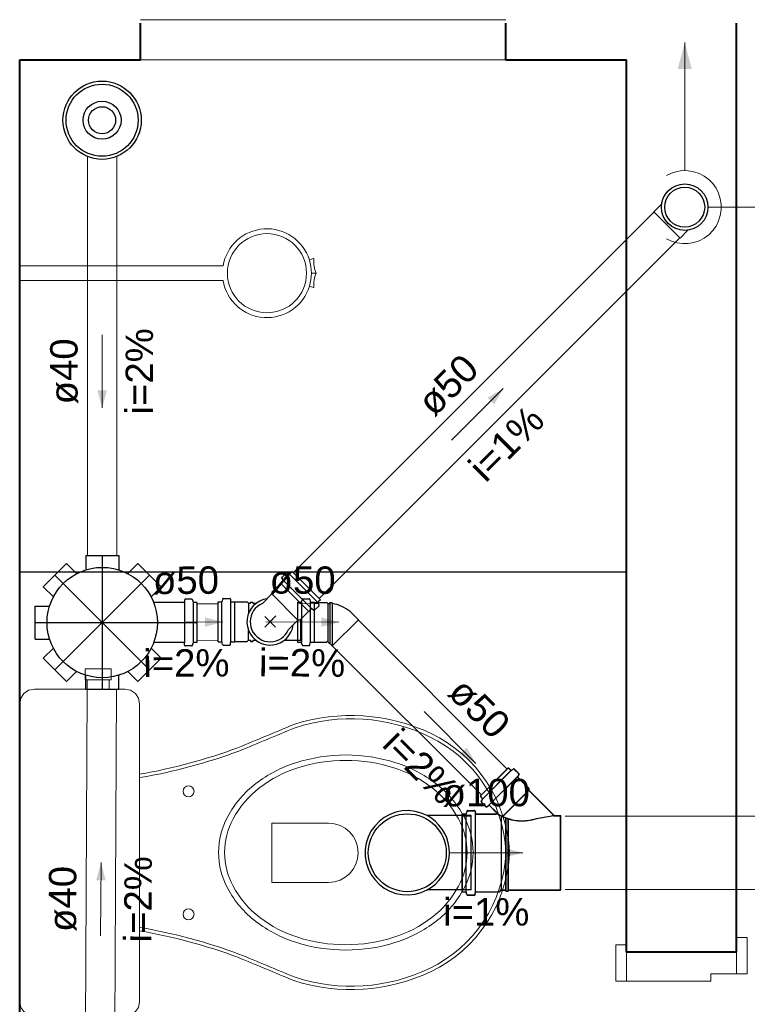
# Model space of a CAD drawing. Header units: millimetres. Extents: x 26 to 1362, y 24 to 358.
# Tile 211 of 256: x 1063.96 to 1067.94, y 304.59 to 309.97. Entities that reach past the tile are written whole.
import ezdxf
from ezdxf.lldxf.tags import DXFTag

# ---------------------------------------------------------------- set-up
doc = ezdxf.new("R2010")
doc.units = ezdxf.units.MM
doc.linetypes.add('HIDDEN2', pattern=[4.7625, 3.175, -1.5875])
for name, color, linetype in [('ARQ-PISO', 8, 'Continuous'), ('Simbolos', 5, 'Continuous'), ('Simbolos_int', 2, 'Continuous')]:
    doc.layers.add(name, color=color, linetype=linetype)
for name, color, linetype, lineweight in [('CV-Condutos', 1, 'Continuous', 5), ('CV-Indicação coluna', 5, 'Continuous', 5), ('CV-Sentido conduto', 9, 'Continuous', 5), ('CV-Textos conduto', 7, 'Continuous', 5), ('MB_ALVENARIA', 7, 'Continuous', 40), ('MB_ESQUADRIA', 7, 'Continuous', 5), ('MB_MOBILIÁRIO', 8, 'Continuous', 13), ('TQ-Condutos', 3, 'Continuous', 5), ('TQ-Sentido conduto', 9, 'Continuous', 5), ('TQ-Textos conduto', 7, 'Continuous', 5)]:
    doc.layers.add(name, color=color, linetype=linetype, lineweight=lineweight)
doc.styles.add('arial', font='arial.ttf')
tags = doc.linetypes.add('DASHDOT', pattern=[1, 0.5, -0.25, 0, -0.25]).pattern_tags.tags
tags[10:11] = [DXFTag(74, 4), DXFTag(75, 0), DXFTag(340, '0'), DXFTag(46, 1.0), DXFTag(50, 0.0), DXFTag(44, 0.0), DXFTag(45, 0.0)]
tags[8:9] = [DXFTag(74, 4), DXFTag(75, 0), DXFTag(340, '0'), DXFTag(46, 1.0), DXFTag(50, 0.0), DXFTag(44, 0.0), DXFTag(45, 0.0)]
tags[6:7] = [DXFTag(74, 4), DXFTag(75, 0), DXFTag(340, '0'), DXFTag(46, 1.0), DXFTag(50, 0.0), DXFTag(44, 0.0), DXFTag(45, 0.0)]
tags[4:5] = [DXFTag(74, 4), DXFTag(75, 0), DXFTag(340, '0'), DXFTag(46, 1.0), DXFTag(50, 0.0), DXFTag(44, 0.0), DXFTag(45, 0.0)]

msp = doc.modelspace()

# ---------------------------------------------------------------- hatches: boundary and pattern name
at = {"layer": 'CV-Condutos', "linetype": 'Continuous'}
msp.add_hatch(color=256, dxfattribs=at).paths.add_polyline_path([(1067.5973, 309.8491), (1067.5585, 309.7042), (1067.6362, 309.7042)])
at = {"layer": 'CV-Sentido conduto', "linetype": 'Continuous'}
msp.add_hatch(color=256, dxfattribs=at).paths.add_polyline_path([(1066.6048, 307.9565), (1066.5182, 307.9065), (1066.5548, 307.8699)])
at = {"layer": 'TQ-Sentido conduto', "linetype": 'Continuous'}
for points in [[(1064.4108, 307.8507), (1064.4366, 307.9473), (1064.3849, 307.9473)], [(1065.0703, 306.6799), (1064.9736, 306.7054), (1064.9738, 306.6536)], [(1065.7058, 306.6787), (1065.6094, 306.7052), (1065.609, 306.6534)], [(1066.4542, 305.9067), (1066.4042, 305.9933), (1066.3676, 305.9567)], [(1066.7116, 305.4175), (1066.615, 305.4434), (1066.615, 305.3916)], [(1064.4044, 305.3639), (1064.3781, 305.2675), (1064.4298, 305.2672)]]:
    msp.add_hatch(color=256, dxfattribs=at).paths.add_polyline_path(points)

# ---------------------------------------------------------------- linework, layer by layer
at = {"layer": 'ARQ-PISO'}
msp.add_lwpolyline([(1063.9596, 306.9545), (1063.9596, 306.9545), (1067.2796, 306.9545)], dxfattribs=at)
at = {"layer": 'CV-Condutos'}
for p, q in [((1065.4567, 306.9499), (1067.4296, 308.9228)), ((1065.5981, 306.8084), (1067.571, 308.7813))]:
    msp.add_line(p, q, dxfattribs=at)
for points in [[(1067.5973, 309.1491), (1067.5973, 309.8491)], [(1067.4973, 308.7759), (1067.5253, 308.7625), (1067.555, 308.7536), (1067.5857, 308.7494), (1067.6167, 308.75), (1067.6472, 308.7554), (1067.6765, 308.7654), (1067.704, 308.7799), (1067.7288, 308.7984), (1067.7505, 308.8205), (1067.7686, 308.8457), (1067.7825, 308.8734), (1067.7919, 308.9029), (1067.7967, 308.9336), (1067.7967, 308.9646), (1067.7919, 308.9952), (1067.7825, 309.0247), (1067.7686, 309.0524), (1067.7505, 309.0776), (1067.7288, 309.0997), (1067.704, 309.1183), (1067.6765, 309.1327), (1067.6472, 309.1427), (1067.6167, 309.1481), (1067.5857, 309.1487), (1067.555, 309.1445), (1067.5253, 309.1356), (1067.4973, 309.1223)]]:
    msp.add_lwpolyline(points, dxfattribs=at)
at = {"layer": 'CV-Indicação coluna'}
msp.add_line((1069.9879, 308.9491), (1067.7245, 308.9491), dxfattribs=at)
at = {"layer": 'CV-Sentido conduto'}
msp.add_lwpolyline([(1066.322, 307.6737), (1066.6048, 307.9565)], dxfattribs=at)
at = {"layer": 'MB_ALVENARIA'}
for p, q in [((1064.6196, 309.7545), (1064.6196, 309.9553)), ((1066.6196, 309.7545), (1066.6196, 309.9553)), ((1067.8796, 304.8745), (1067.8796, 309.9553)), ((1063.9596, 301.8745), (1063.9596, 309.7545))]:
    msp.add_line(p, q, dxfattribs=at)
for points in [[(1063.9596, 309.7545), (1064.6196, 309.7545)], [(1066.6196, 309.7545), (1067.2796, 309.7545)], [(1067.2796, 304.8745), (1067.2796, 309.7545)], [(1067.8796, 304.8745), (1067.2796, 304.8745)]]:
    msp.add_lwpolyline(points, dxfattribs=at)
at = {"layer": 'MB_ESQUADRIA'}
for p, q in [((1067.2796, 304.7148), (1067.2796, 304.8548)), ((1067.2796, 304.7148), (1067.2796, 304.8548)), ((1067.8796, 304.7545), (1067.8796, 304.8545)), ((1067.8796, 304.7545), (1067.8796, 304.8545)), ((1067.7396, 304.7545), (1067.7396, 304.7145)), ((1067.7396, 304.7545), (1067.8796, 304.7545)), ((1067.7396, 304.7545), (1067.7396, 304.7145)), ((1067.7396, 304.7545), (1067.8796, 304.7545)), ((1067.7396, 304.7145), (1067.2796, 304.7148)), ((1067.7396, 304.7145), (1067.2796, 304.7148))]:
    msp.add_line(p, q, dxfattribs=at)
at = {"layer": 'MB_ESQUADRIA', "linetype": 'HIDDEN2'}
for points in [[(1064.6196, 309.9745), (1066.6196, 309.9745)], [(1064.6196, 309.7545), (1066.6196, 309.7545)]]:
    msp.add_lwpolyline(points, dxfattribs=at)
at = {"layer": 'MB_ESQUADRIA'}
for points in [[(1067.8796, 304.8545), (1067.8796, 304.9545), (1067.9396, 304.9545), (1067.9396, 304.7545), (1067.8796, 304.7545), (1067.8796, 304.7545)], [(1067.8796, 304.8545), (1067.8796, 304.9545), (1067.9396, 304.9545), (1067.9396, 304.7545), (1067.8796, 304.7545), (1067.8796, 304.7545)], [(1067.2796, 304.7148), (1067.2196, 304.7148), (1067.2196, 304.9148), (1067.2796, 304.9148), (1067.2796, 304.8548)], [(1067.2796, 304.7148), (1067.2196, 304.7148), (1067.2196, 304.9148), (1067.2796, 304.9148), (1067.2796, 304.8548)]]:
    msp.add_lwpolyline(points, dxfattribs=at)
at = {"layer": 'MB_MOBILIÁRIO'}
for p, q in [((1065.5667, 308.6677), (1065.544, 308.6606)), ((1065.0721, 308.6279), (1063.9596, 308.6279)), ((1063.9596, 308.5479), (1063.9596, 308.6279)), ((1065.581, 308.5879), (1065.5551, 308.5879)), ((1065.581, 308.5879), (1065.5551, 308.5879)), ((1065.0721, 308.5479), (1063.9596, 308.5479)), ((1065.5445, 308.5169), (1065.5665, 308.5101)), ((1063.9596, 306.2321), (1063.9596, 304.6029))]:
    msp.add_line(p, q, dxfattribs=at)
for points in [[(1064.4607, 306.3638), (1064.4607, 306.4239), (1064.3891, 306.4239), (1064.3175, 306.4239), (1064.3175, 306.3638), (1064.329, 306.3638), (1064.329, 306.3123)], [(1064.329, 306.3638), (1064.4492, 306.3638)], [(1064.4492, 306.3638), (1064.4492, 306.3123)], [(1064.4607, 306.3638), (1064.4492, 306.3638)], [(1063.9596, 306.2321), (1063.9596, 306.2321), (1063.9653, 306.2636), (1063.9825, 306.2894), (1064.0083, 306.3066), (1064.0398, 306.3123), (1064.5351, 306.3123), (1064.5351, 306.3123), (1064.5666, 306.3066), (1064.5924, 306.2894), (1064.6096, 306.2636), (1064.6153, 306.2321), (1064.6153, 305.4189)], [(1064.6182, 305.8284), (1064.6182, 305.8284), (1064.6153, 305.8276)], [(1065.649, 305.5793), (1065.3397, 305.5793), (1065.3397, 305.4161)], [(1063.9596, 304.6029), (1063.9596, 304.6029), (1063.9653, 304.5714), (1063.9825, 304.5485), (1064.0083, 304.5313), (1064.0398, 304.5256), (1064.5351, 304.5256), (1064.5351, 304.5256), (1064.5666, 304.5313), (1064.5924, 304.5485), (1064.6096, 304.5714), (1064.6153, 304.6029), (1064.6153, 305.4189)], [(1065.649, 305.2557), (1065.3397, 305.2557), (1065.3397, 305.4189)], [(1064.6182, 305.0095), (1064.6182, 305.0095), (1064.6153, 305.0102)]]:
    msp.add_lwpolyline(points, dxfattribs=at)
for points in [[(1065.0477, 305.4189, -0.124451), (1065.0974, 305.6154), (1065.0974, 305.6154, -0.105729), (1065.2515, 305.7962), (1065.2515, 305.7962, -0.086876), (1065.4697, 305.91), (1065.4697, 305.91, -0.077041), (1065.7435, 305.9525), (1065.7435, 305.9525, -0.077041), (1066.0173, 305.91), (1066.0173, 305.91, -0.086876), (1066.2355, 305.7962), (1066.2355, 305.7962, -0.105729), (1066.3896, 305.6154), (1066.3896, 305.6154, -0.124451), (1066.4393, 305.4189), (1066.4393, 305.4189, -0.124451), (1066.3896, 305.2224), (1066.3896, 305.2224, -0.105729), (1066.2355, 305.0416), (1066.2355, 305.0416, -0.086876), (1066.0173, 304.9278), (1066.0173, 304.9278, -0.077041), (1065.7435, 304.8854), (1065.7435, 304.8854, -0.077041), (1065.4697, 304.9278), (1065.4697, 304.9278, -0.086876), (1065.2515, 305.0416), (1065.2515, 305.0416, -0.105729), (1065.0974, 305.2224), (1065.0974, 305.2224, -0.124451), (1065.0477, 305.4189), (1065.0477, 305.4189)], [(1065.0802, 305.4189, -0.124451), (1065.1266, 305.6026), (1065.1266, 305.6026, -0.105729), (1065.2726, 305.7739), (1065.2726, 305.7739, -0.086876), (1065.4808, 305.8825), (1065.4808, 305.8825, -0.077041), (1065.7435, 305.9232), (1065.7435, 305.9232, -0.077041), (1066.0062, 305.8825), (1066.0062, 305.8825, -0.086876), (1066.2143, 305.7739), (1066.2143, 305.7739, -0.105729), (1066.3603, 305.6026), (1066.3603, 305.6026, -0.124451), (1066.4068, 305.4189), (1066.4068, 305.4189, -0.124451), (1066.3603, 305.2352), (1066.3603, 305.2352, -0.105729), (1066.2143, 305.0639), (1066.2143, 305.0639, -0.086876), (1066.0062, 304.9553), (1066.0062, 304.9553, -0.077041), (1065.7435, 304.9146), (1065.7435, 304.9146, -0.077041), (1065.4808, 304.9553), (1065.4808, 304.9553, -0.086876), (1065.2726, 305.0639), (1065.2726, 305.0639, -0.105729), (1065.1266, 305.2352), (1065.1266, 305.2352, -0.124451), (1065.0802, 305.4189), (1065.0802, 305.4189)]]:
    msp.add_lwpolyline(points, format="xyb", dxfattribs=at)
for centre, radius in [((1065.312, 308.5879), 0.2165), ((1064.883, 305.7539), 0.0301), ((1064.883, 305.081), 0.0301)]:
    msp.add_circle(centre, radius, dxfattribs=at)
for centre, radius, start, end in [((1065.312, 308.5879), 0.2431, 17.388, 170.5313), ((1065.312, 308.5879), 0.2431, 343.0092, 17.388), ((1065.5672, 308.6658), 0.00194, 353.9787, 107.388), ((1065.7233, 308.6494), 0.155, 173.9787, 203.3533), ((1065.7233, 308.5265), 0.155, 156.6467, 185.2895), ((1065.312, 308.5879), 0.2431, 189.4687, 343.0092), ((1065.567, 308.512), 0.00194, 253.0092, 5.2895), ((1065.7722, 305.149), 1.0195, 64.5542, 107.9096), ((1065.7731, 305.1638), 0.9868, 64.2375, 108.133), ((1021.0051, 412.6696), 115.4519, 292.481676, 292.646204), ((1023.4002, 406.9172), 109.2398, 292.474265, 292.648555), ((1065.8802, 305.3857), 0.7403, 2.7919, 64.2375), ((1065.8802, 305.3857), 0.7593, 2.7919, 64.2375), ((1064.0938, 308.8525), 3.0503, 279.837, 290.3091), ((1064.0938, 308.8525), 3.0692, 279.837, 290.3091), ((1065.649, 305.4175), 0.1618, 270, 90), ((1065.8802, 305.4521), 0.7403, 295.7625, 357.2081), ((1065.8802, 305.4521), 0.7593, 295.7625, 357.2081), ((1064.0938, 301.9853), 3.0692, 69.6909, 80.163), ((1064.0938, 301.9853), 3.0503, 69.6909, 80.163), ((1021.0051, 198.1682), 115.4519, 67.353796, 67.518324), ((1023.4002, 203.9206), 109.2398, 67.351445, 67.525735), ((1065.7731, 305.6741), 0.9868, 251.867, 295.7625), ((1065.7722, 305.6889), 1.0195, 252.0904, 295.4458)]:
    msp.add_arc(centre, radius, start, end, dxfattribs=at)
at = {"layer": 'Simbolos'}
for p, q in [((1067.4713, 308.9665), (1067.4286, 308.9237)), ((1067.6147, 308.8231), (1067.572, 308.7803)), ((1064.0887, 306.8719), (1064.216, 306.9992)), ((1064.216, 306.9992), (1064.2709, 306.9443)), ((1064.3211, 307.0428), (1064.3211, 306.9651)), ((1064.3211, 307.0428), (1064.5011, 307.0428)), ((1064.5011, 307.0428), (1064.5011, 306.9651)), ((1064.6063, 306.9992), (1064.5513, 306.9443)), ((1064.6063, 306.9992), (1064.7336, 306.8719)), ((1065.4176, 306.9489), (1065.3928, 306.9242)), ((1065.4224, 306.9496), (1065.4331, 306.9434)), ((1065.4502, 306.9564), (1065.4379, 306.9441)), ((1065.4502, 306.9564), (1065.6049, 306.8016)), ((1065.3859, 306.8909), (1065.3384, 306.8434)), ((1065.3991, 306.9052), (1065.3859, 306.892)), ((1065.3859, 306.892), (1065.3859, 306.8909)), ((1065.3926, 306.9188), (1065.3994, 306.9106)), ((1064.0887, 306.8719), (1064.1437, 306.817)), ((1064.7336, 306.8719), (1064.6786, 306.817)), ((1065.3384, 306.8332), (1065.2869, 306.7818)), ((1065.3384, 306.8434), (1065.3384, 306.8332)), ((1064.8569, 306.7862), (1064.6926, 306.7862)), ((1064.8618, 306.8003), (1064.8609, 306.7898)), ((1064.9008, 306.804), (1064.8658, 306.804)), ((1064.9047, 306.801), (1064.9079, 306.7891)), ((1064.9291, 306.7862), (1064.9117, 306.7862)), ((1064.9291, 306.7862), (1064.9291, 306.5674)), ((1065.0452, 306.5716), (1065.0452, 306.7904)), ((1065.0452, 306.7904), (1065.0626, 306.7904)), ((1065.0696, 306.8052), (1065.0665, 306.7934)), ((1065.0735, 306.8082), (1065.1086, 306.8082)), ((1065.1126, 306.8046), (1065.1135, 306.794)), ((1065.1175, 306.7904), (1065.1362, 306.7904)), ((1065.1362, 306.7904), (1065.137, 306.7896)), ((1065.137, 306.7896), (1065.2042, 306.7896)), ((1065.2042, 306.7896), (1065.2114, 306.7824)), ((1065.2114, 306.7824), (1065.2218, 306.7824)), ((1065.2218, 306.7824), (1065.2223, 306.7884)), ((1065.2223, 306.7884), (1065.234, 306.7884)), ((1065.2346, 306.7824), (1065.234, 306.7884)), ((1065.2346, 306.7824), (1065.2528, 306.7824)), ((1065.4798, 306.7882), (1065.4798, 306.5694)), ((1065.4798, 306.7882), (1065.4972, 306.7882)), ((1065.5042, 306.8031), (1065.501, 306.7912)), ((1065.5081, 306.806), (1065.5431, 306.806)), ((1065.5471, 306.8024), (1065.548, 306.7919)), ((1065.552, 306.7882), (1065.5708, 306.7882)), ((1065.5708, 306.7882), (1065.5716, 306.7874)), ((1065.5716, 306.7874), (1065.6388, 306.7874)), ((1065.5982, 306.7739), (1065.592, 306.7845)), ((1065.6049, 306.8016), (1065.5926, 306.7894)), ((1065.6388, 306.7874), (1065.646, 306.7802)), ((1065.646, 306.7802), (1065.6564, 306.7802)), ((1065.6564, 306.7802), (1065.6569, 306.7862)), ((1065.6569, 306.7862), (1065.6686, 306.7862)), ((1065.6692, 306.7802), (1065.6686, 306.7862)), ((1064.0451, 306.5868), (1064.0451, 306.7668)), ((1064.0451, 306.7668), (1064.1229, 306.7668)), ((1065.5394, 306.7373), (1065.4919, 306.6898)), ((1065.5406, 306.7373), (1065.5394, 306.7373)), ((1065.5538, 306.7506), (1065.5406, 306.7373)), ((1065.5673, 306.744), (1065.5592, 306.7508)), ((1065.5975, 306.769), (1065.5727, 306.7443)), ((1065.7769, 306.7275), (1065.8121, 306.6923)), ((1065.4818, 306.6898), (1065.4303, 306.6384)), ((1065.4919, 306.6898), (1065.4818, 306.6898)), ((1064.0451, 306.5868), (1064.1229, 306.5868)), ((1064.8569, 306.5674), (1064.6926, 306.5674)), ((1064.8618, 306.5532), (1064.8609, 306.5637)), ((1064.9047, 306.5525), (1064.9079, 306.5644)), ((1064.9291, 306.5674), (1064.9117, 306.5674)), ((1065.0452, 306.5716), (1065.0626, 306.5716)), ((1065.0696, 306.5568), (1065.0665, 306.5686)), ((1065.1126, 306.5574), (1065.1135, 306.568)), ((1065.1175, 306.5716), (1065.1362, 306.5716)), ((1065.1362, 306.5716), (1065.137, 306.5724)), ((1065.137, 306.5724), (1065.2042, 306.5724)), ((1065.2042, 306.5724), (1065.2114, 306.5796)), ((1065.2114, 306.5796), (1065.2218, 306.5796)), ((1065.2218, 306.5796), (1065.2223, 306.5736)), ((1065.2223, 306.5736), (1065.234, 306.5736)), ((1065.2346, 306.5796), (1065.234, 306.5736)), ((1065.2346, 306.5796), (1065.2528, 306.5796)), ((1065.4064, 306.5796), (1065.4972, 306.5796)), ((1065.4798, 306.5694), (1065.4972, 306.5694)), ((1065.5042, 306.5546), (1065.501, 306.5665)), ((1065.5471, 306.5553), (1065.548, 306.5658)), ((1065.552, 306.5694), (1065.5708, 306.5694)), ((1065.5708, 306.5694), (1065.5716, 306.5702)), ((1065.5716, 306.5702), (1065.6388, 306.5702)), ((1065.6388, 306.5702), (1065.6402, 306.5717)), ((1065.6459, 306.5717), (1065.6687, 306.5489)), ((1064.0887, 306.4816), (1064.1437, 306.5366)), ((1064.7336, 306.4816), (1064.6786, 306.5366)), ((1064.9008, 306.5496), (1064.8658, 306.5496)), ((1065.0735, 306.5538), (1065.1086, 306.5538)), ((1065.5081, 306.5516), (1065.5431, 306.5516)), ((1064.216, 306.3543), (1064.0887, 306.4816)), ((1064.7336, 306.4816), (1064.6063, 306.3543)), ((1064.216, 306.3543), (1064.2709, 306.4093)), ((1064.6063, 306.3543), (1064.5513, 306.4093)), ((1064.3211, 306.3108), (1064.3211, 306.3885)), ((1064.5011, 306.3108), (1064.5011, 306.3885)), ((1064.5011, 306.3108), (1064.3211, 306.3108)), ((1066.4777, 305.7266), (1066.6324, 305.8813)), ((1066.4787, 305.7276), (1066.6334, 305.8823)), ((1066.6324, 305.8813), (1066.6447, 305.869)), ((1066.6334, 305.8823), (1066.6457, 305.87)), ((1066.6601, 305.8745), (1066.6495, 305.8684)), ((1066.6611, 305.8755), (1066.6505, 305.8694)), ((1066.665, 305.8739), (1066.6898, 305.8491)), ((1066.666, 305.8749), (1066.6908, 305.8501)), ((1066.69, 305.8437), (1066.6832, 305.8356)), ((1066.6835, 305.8302), (1066.7442, 305.7695)), ((1066.691, 305.8447), (1066.6842, 305.8366)), ((1066.6845, 305.8312), (1066.7452, 305.7705)), ((1066.7442, 305.7695), (1066.7442, 305.7582)), ((1066.7442, 305.7582), (1066.8827, 305.6197)), ((1066.7452, 305.7705), (1066.7452, 305.7592)), ((1066.7452, 305.7592), (1066.8837, 305.6207)), ((1066.4777, 305.7266), (1066.49, 305.7143)), ((1066.4787, 305.7276), (1066.491, 305.7153)), ((1066.4845, 305.6988), (1066.4906, 305.7095)), ((1066.4855, 305.6998), (1066.4916, 305.7105)), ((1066.4063, 305.6451), (1066.4031, 305.6334)), ((1066.4091, 305.6471), (1066.447, 305.6471)), ((1066.4101, 305.6481), (1066.448, 305.6481)), ((1066.4851, 305.694), (1066.5099, 305.6692)), ((1066.4861, 305.695), (1066.5109, 305.6702)), ((1066.5153, 305.669), (1066.5233, 305.6758)), ((1066.5163, 305.67), (1066.5243, 305.6768)), ((1066.5287, 305.6755), (1066.568, 305.6363)), ((1066.5297, 305.6765), (1066.569, 305.6373)), ((1066.43, 305.6207), (1066.1887, 305.6207)), ((1066.3805, 305.2035), (1066.3805, 305.6295)), ((1066.3805, 305.6295), (1066.3983, 305.6295)), ((1066.3815, 305.2045), (1066.3815, 305.6305)), ((1066.3815, 305.6305), (1066.3993, 305.6305)), ((1066.4053, 305.6441), (1066.4021, 305.6324)), ((1066.4509, 305.6434), (1066.4519, 305.6331)), ((1066.4519, 305.6444), (1066.4529, 305.6341)), ((1066.4558, 305.6295), (1066.5651, 305.6295)), ((1066.4568, 305.6305), (1066.5661, 305.6305)), ((1066.8827, 305.6197), (1066.9185, 305.6197)), ((1066.8837, 305.6207), (1066.9195, 305.6207)), ((1066.9185, 305.2133), (1066.9185, 305.6197)), ((1066.9195, 305.2143), (1066.9195, 305.6207)), ((1066.43, 305.2143), (1066.1887, 305.2143)), ((1066.5841, 305.2045), (1066.5939, 305.2143)), ((1066.5939, 305.2143), (1066.6187, 305.2143)), ((1066.6187, 305.2143), (1066.6193, 305.2083)), ((1066.6315, 305.2143), (1066.631, 305.2083)), ((1066.6315, 305.2143), (1066.9195, 305.2143)), ((1066.3805, 305.2035), (1066.3983, 305.2035)), ((1066.3815, 305.2045), (1066.3993, 305.2045)), ((1066.4053, 305.1888), (1066.4021, 305.2005)), ((1066.4063, 305.1898), (1066.4031, 305.2015)), ((1066.4091, 305.1859), (1066.447, 305.1859)), ((1066.4101, 305.1869), (1066.448, 305.1869)), ((1066.4509, 305.1895), (1066.4519, 305.1998)), ((1066.4519, 305.1905), (1066.4529, 305.2008)), ((1066.4558, 305.2035), (1066.5831, 305.2035)), ((1066.4568, 305.2045), (1066.5841, 305.2045)), ((1066.5831, 305.2035), (1066.5929, 305.2133)), ((1066.5929, 305.2133), (1066.6177, 305.2133)), ((1066.6177, 305.2133), (1066.6183, 305.2073)), ((1066.6183, 305.2073), (1066.63, 305.2073)), ((1066.6193, 305.2083), (1066.631, 305.2083)), ((1066.6305, 305.2133), (1066.63, 305.2073)), ((1066.6305, 305.2133), (1066.9185, 305.2133))]:
    msp.add_line(p, q, dxfattribs=at)
for points in [[(1065.4224, 306.9496), (1065.4219, 306.9498), (1065.4214, 306.95), (1065.4208, 306.9501), (1065.4202, 306.9501), (1065.4196, 306.95), (1065.4191, 306.9498), (1065.4185, 306.9496), (1065.4181, 306.9493), (1065.4176, 306.9489)], [(1065.4331, 306.9434), (1065.4336, 306.9432), (1065.4342, 306.943), (1065.4347, 306.9429), (1065.4353, 306.9429), (1065.4359, 306.943), (1065.4365, 306.9431), (1065.437, 306.9434), (1065.4375, 306.9437), (1065.4379, 306.9441)], [(1065.3928, 306.9242), (1065.3924, 306.9237), (1065.3921, 306.9231), (1065.3918, 306.9225), (1065.3917, 306.9218), (1065.3916, 306.9212), (1065.3917, 306.9205), (1065.3919, 306.9199), (1065.3922, 306.9193), (1065.3926, 306.9188)], [(1065.3991, 306.9053), (1065.3995, 306.9058), (1065.3999, 306.9063), (1065.4001, 306.9069), (1065.4003, 306.9076), (1065.4003, 306.9082), (1065.4002, 306.9089), (1065.4, 306.9095), (1065.3997, 306.9101), (1065.3993, 306.9107)], [(1064.8569, 306.7862), (1064.8575, 306.7862), (1064.8582, 306.7864), (1064.8588, 306.7867), (1064.8593, 306.787), (1064.8598, 306.7875), (1064.8602, 306.788), (1064.8605, 306.7886), (1064.8607, 306.7892), (1064.8608, 306.7898)], [(1064.8658, 306.804), (1064.8651, 306.8039), (1064.8645, 306.8038), (1064.8639, 306.8035), (1064.8633, 306.8031), (1064.8628, 306.8027), (1064.8624, 306.8022), (1064.8621, 306.8016), (1064.8619, 306.801), (1064.8618, 306.8003)], [(1064.9047, 306.801), (1064.9045, 306.8016), (1064.9042, 306.8021), (1064.9039, 306.8026), (1064.9035, 306.803), (1064.903, 306.8033), (1064.9025, 306.8036), (1064.902, 306.8038), (1064.9014, 306.8039), (1064.9008, 306.804)], [(1064.9079, 306.7891), (1064.9081, 306.7886), (1064.9083, 306.7881), (1064.9087, 306.7876), (1064.9091, 306.7872), (1064.9095, 306.7868), (1064.9101, 306.7866), (1064.9106, 306.7864), (1064.9112, 306.7862), (1064.9117, 306.7862)], [(1065.0626, 306.7904), (1065.0632, 306.7905), (1065.0638, 306.7906), (1065.0643, 306.7908), (1065.0648, 306.7911), (1065.0653, 306.7914), (1065.0657, 306.7918), (1065.066, 306.7923), (1065.0663, 306.7928), (1065.0665, 306.7934)], [(1065.0735, 306.8082), (1065.0729, 306.8082), (1065.0724, 306.808), (1065.0718, 306.8078), (1065.0713, 306.8076), (1065.0709, 306.8072), (1065.0705, 306.8068), (1065.0701, 306.8063), (1065.0699, 306.8058), (1065.0697, 306.8052)], [(1065.1125, 306.8046), (1065.1124, 306.8052), (1065.1122, 306.8058), (1065.1119, 306.8064), (1065.1115, 306.8069), (1065.111, 306.8074), (1065.1105, 306.8077), (1065.1099, 306.808), (1065.1092, 306.8082), (1065.1086, 306.8082)], [(1065.1135, 306.7941), (1065.1136, 306.7934), (1065.1138, 306.7928), (1065.1141, 306.7922), (1065.1145, 306.7917), (1065.115, 306.7912), (1065.1156, 306.7909), (1065.1162, 306.7906), (1065.1168, 306.7905), (1065.1175, 306.7904)], [(1065.2869, 306.7817), (1065.2728, 306.7745), (1065.2599, 306.7654), (1065.2485, 306.7544), (1065.2387, 306.7419), (1065.2309, 306.7282), (1065.2251, 306.7134), (1065.2215, 306.698), (1065.2202, 306.6822), (1065.2212, 306.6664), (1065.2244, 306.6509), (1065.2299, 306.6361), (1065.2374, 306.6221), (1065.2469, 306.6095), (1065.258, 306.5983), (1065.2707, 306.5888), (1065.2847, 306.5813), (1065.2995, 306.5758), (1065.315, 306.5726), (1065.3308, 306.5716), (1065.3466, 306.5729), (1065.362, 306.5765), (1065.3768, 306.5823), (1065.3905, 306.5902), (1065.403, 306.5999), (1065.414, 306.6113), (1065.4231, 306.6243), (1065.4303, 306.6383)], [(1065.4972, 306.7882), (1065.4977, 306.7883), (1065.4983, 306.7884), (1065.4988, 306.7886), (1065.4994, 306.7889), (1065.4998, 306.7892), (1065.5002, 306.7897), (1065.5006, 306.7901), (1065.5008, 306.7906), (1065.501, 306.7912)], [(1065.5081, 306.806), (1065.5075, 306.806), (1065.5069, 306.8059), (1065.5064, 306.8056), (1065.5059, 306.8054), (1065.5054, 306.805), (1065.505, 306.8046), (1065.5047, 306.8041), (1065.5044, 306.8036), (1065.5042, 306.8031)], [(1065.5471, 306.8024), (1065.547, 306.803), (1065.5468, 306.8036), (1065.5465, 306.8042), (1065.546, 306.8047), (1065.5456, 306.8052), (1065.545, 306.8055), (1065.5444, 306.8058), (1065.5438, 306.806), (1065.5431, 306.806)], [(1065.548, 306.7919), (1065.5482, 306.7912), (1065.5484, 306.7906), (1065.5487, 306.79), (1065.5491, 306.7895), (1065.5496, 306.7891), (1065.5501, 306.7887), (1065.5507, 306.7884), (1065.5514, 306.7883), (1065.552, 306.7882)], [(1065.5926, 306.7894), (1065.5922, 306.7889), (1065.5919, 306.7884), (1065.5917, 306.7879), (1065.5915, 306.7873), (1065.5915, 306.7868), (1065.5915, 306.7862), (1065.5916, 306.7856), (1065.5917, 306.7851), (1065.592, 306.7845)], [(1065.7769, 306.7275), (1065.7669, 306.7367), (1065.7563, 306.7451), (1065.7451, 306.7527), (1065.7334, 306.7595), (1065.7212, 306.7655), (1065.7086, 306.7706), (1065.6957, 306.7747), (1065.6825, 306.778), (1065.6692, 306.7802)], [(1065.5592, 306.7508), (1065.5587, 306.7512), (1065.5581, 306.7515), (1065.5575, 306.7516), (1065.5568, 306.7517), (1065.5561, 306.7517), (1065.5555, 306.7516), (1065.5549, 306.7513), (1065.5543, 306.751), (1065.5538, 306.7506)], [(1065.5673, 306.744), (1065.5679, 306.7436), (1065.5684, 306.7434), (1065.5691, 306.7432), (1065.5697, 306.7431), (1065.5704, 306.7431), (1065.571, 306.7433), (1065.5716, 306.7435), (1065.5722, 306.7438), (1065.5727, 306.7443)], [(1065.5975, 306.7691), (1065.5979, 306.7695), (1065.5982, 306.77), (1065.5984, 306.7705), (1065.5986, 306.7711), (1065.5987, 306.7717), (1065.5987, 306.7722), (1065.5986, 306.7728), (1065.5984, 306.7734), (1065.5981, 306.7739)], [(1064.8608, 306.5637), (1064.8607, 306.5644), (1064.8605, 306.565), (1064.8602, 306.5656), (1064.8598, 306.5661), (1064.8593, 306.5665), (1064.8588, 306.5669), (1064.8582, 306.5672), (1064.8575, 306.5673), (1064.8569, 306.5674)], [(1064.9117, 306.5674), (1064.9112, 306.5673), (1064.9106, 306.5672), (1064.9101, 306.567), (1064.9095, 306.5667), (1064.9091, 306.5664), (1064.9087, 306.566), (1064.9083, 306.5655), (1064.9081, 306.565), (1064.9079, 306.5644)], [(1065.0665, 306.5686), (1065.0663, 306.5692), (1065.066, 306.5697), (1065.0657, 306.5702), (1065.0653, 306.5706), (1065.0648, 306.571), (1065.0643, 306.5712), (1065.0638, 306.5714), (1065.0632, 306.5716), (1065.0626, 306.5716)], [(1065.1175, 306.5716), (1065.1168, 306.5716), (1065.1162, 306.5714), (1065.1156, 306.5711), (1065.115, 306.5708), (1065.1145, 306.5703), (1065.1141, 306.5698), (1065.1138, 306.5692), (1065.1136, 306.5686), (1065.1135, 306.568)], [(1065.501, 306.5665), (1065.5008, 306.567), (1065.5006, 306.5675), (1065.5002, 306.568), (1065.4998, 306.5684), (1065.4994, 306.5688), (1065.4988, 306.569), (1065.4983, 306.5693), (1065.4977, 306.5694), (1065.4972, 306.5694)], [(1065.552, 306.5694), (1065.5514, 306.5694), (1065.5507, 306.5692), (1065.5501, 306.5689), (1065.5496, 306.5686), (1065.5491, 306.5681), (1065.5487, 306.5676), (1065.5484, 306.567), (1065.5482, 306.5664), (1065.548, 306.5658)], [(1065.6459, 306.5717), (1065.6453, 306.5721), (1065.6447, 306.5725), (1065.6441, 306.5727), (1065.6434, 306.5728), (1065.6427, 306.5728), (1065.642, 306.5727), (1065.6413, 306.5725), (1065.6407, 306.5721), (1065.6402, 306.5717)], [(1064.8618, 306.5532), (1064.8619, 306.5526), (1064.8621, 306.552), (1064.8624, 306.5514), (1064.8628, 306.5509), (1064.8633, 306.5504), (1064.8639, 306.5501), (1064.8645, 306.5498), (1064.8651, 306.5496), (1064.8658, 306.5496)], [(1064.9008, 306.5496), (1064.9014, 306.5496), (1064.902, 306.5498), (1064.9025, 306.55), (1064.903, 306.5502), (1064.9035, 306.5506), (1064.9039, 306.551), (1064.9042, 306.5515), (1064.9045, 306.552), (1064.9047, 306.5525)], [(1065.0697, 306.5568), (1065.0699, 306.5562), (1065.0701, 306.5557), (1065.0705, 306.5552), (1065.0709, 306.5548), (1065.0713, 306.5545), (1065.0718, 306.5542), (1065.0724, 306.554), (1065.0729, 306.5539), (1065.0735, 306.5538)], [(1065.1086, 306.5538), (1065.1092, 306.5539), (1065.1099, 306.554), (1065.1105, 306.5543), (1065.111, 306.5546), (1065.1115, 306.5551), (1065.1119, 306.5556), (1065.1122, 306.5562), (1065.1124, 306.5568), (1065.1125, 306.5575)], [(1065.5042, 306.5546), (1065.5044, 306.554), (1065.5047, 306.5535), (1065.505, 306.5531), (1065.5054, 306.5526), (1065.5059, 306.5523), (1065.5064, 306.552), (1065.5069, 306.5518), (1065.5075, 306.5517), (1065.5081, 306.5516)], [(1065.5431, 306.5516), (1065.5438, 306.5517), (1065.5444, 306.5518), (1065.545, 306.5521), (1065.5456, 306.5525), (1065.546, 306.5529), (1065.5465, 306.5534), (1065.5468, 306.554), (1065.547, 306.5546), (1065.5471, 306.5553)], [(1066.6447, 305.869), (1066.6451, 305.8686), (1066.6456, 305.8683), (1066.6461, 305.8681), (1066.6467, 305.8679), (1066.6473, 305.8679), (1066.6478, 305.8679), (1066.6484, 305.868), (1066.649, 305.8681), (1066.6495, 305.8684)], [(1066.6457, 305.87), (1066.6461, 305.8696), (1066.6466, 305.8693), (1066.6471, 305.8691), (1066.6477, 305.8689), (1066.6483, 305.8689), (1066.6488, 305.8689), (1066.6494, 305.869), (1066.65, 305.8691), (1066.6505, 305.8694)], [(1066.665, 305.8739), (1066.6645, 305.8743), (1066.664, 305.8746), (1066.6635, 305.8748), (1066.6629, 305.875), (1066.6624, 305.8751), (1066.6618, 305.8751), (1066.6612, 305.875), (1066.6607, 305.8748), (1066.6601, 305.8745)], [(1066.666, 305.8749), (1066.6655, 305.8753), (1066.665, 305.8756), (1066.6645, 305.8758), (1066.6639, 305.876), (1066.6634, 305.8761), (1066.6628, 305.8761), (1066.6622, 305.876), (1066.6617, 305.8758), (1066.6611, 305.8755)], [(1066.6832, 305.8357), (1066.6828, 305.8351), (1066.6826, 305.8345), (1066.6824, 305.8339), (1066.6823, 305.8332), (1066.6823, 305.8326), (1066.6825, 305.8319), (1066.6827, 305.8313), (1066.683, 305.8308), (1066.6835, 305.8303)], [(1066.6842, 305.8367), (1066.6838, 305.8361), (1066.6836, 305.8355), (1066.6834, 305.8349), (1066.6833, 305.8342), (1066.6833, 305.8336), (1066.6835, 305.8329), (1066.6837, 305.8323), (1066.684, 305.8318), (1066.6845, 305.8313)], [(1066.69, 305.8437), (1066.6904, 305.8443), (1066.6907, 305.8448), (1066.6908, 305.8455), (1066.6909, 305.8461), (1066.6909, 305.8468), (1066.6908, 305.8474), (1066.6905, 305.848), (1066.6902, 305.8486), (1066.6898, 305.8491)], [(1066.691, 305.8447), (1066.6914, 305.8453), (1066.6917, 305.8458), (1066.6918, 305.8465), (1066.6919, 305.8471), (1066.6919, 305.8478), (1066.6918, 305.8484), (1066.6915, 305.849), (1066.6912, 305.8496), (1066.6908, 305.8501)], [(1066.4844, 305.6988), (1066.4842, 305.6983), (1066.484, 305.6978), (1066.4839, 305.6972), (1066.4839, 305.6966), (1066.484, 305.696), (1066.4841, 305.6955), (1066.4844, 305.6949), (1066.4847, 305.6945), (1066.4851, 305.694)], [(1066.4854, 305.6998), (1066.4852, 305.6993), (1066.485, 305.6988), (1066.4849, 305.6982), (1066.4849, 305.6976), (1066.485, 305.697), (1066.4851, 305.6965), (1066.4854, 305.6959), (1066.4857, 305.6955), (1066.4861, 305.695)], [(1066.4906, 305.7095), (1066.4908, 305.71), (1066.491, 305.7106), (1066.4911, 305.7111), (1066.4911, 305.7117), (1066.491, 305.7123), (1066.4909, 305.7129), (1066.4907, 305.7134), (1066.4903, 305.7139), (1066.49, 305.7143)], [(1066.4916, 305.7105), (1066.4918, 305.711), (1066.492, 305.7116), (1066.4921, 305.7121), (1066.4921, 305.7127), (1066.492, 305.7133), (1066.4919, 305.7139), (1066.4917, 305.7144), (1066.4913, 305.7149), (1066.491, 305.7153)], [(1066.1886, 305.6207), (1066.1564, 305.6349), (1066.1224, 305.6441), (1066.0874, 305.648), (1066.0523, 305.6465), (1066.0177, 305.6396), (1065.9846, 305.6276), (1065.9537, 305.6107), (1065.9258, 305.5893), (1065.9014, 305.5639), (1065.8812, 305.535), (1065.8656, 305.5035), (1065.855, 305.4699), (1065.8497, 305.4351), (1065.8497, 305.3999), (1065.855, 305.3651), (1065.8656, 305.3315), (1065.8812, 305.2999), (1065.9014, 305.2711), (1065.9258, 305.2457), (1065.9537, 305.2243), (1065.9846, 305.2074), (1066.0177, 305.1953), (1066.0523, 305.1885), (1066.0874, 305.187), (1066.1224, 305.1909), (1066.1564, 305.2001), (1066.1886, 305.2143)], [(1066.4091, 305.6471), (1066.4086, 305.647), (1066.408, 305.6469), (1066.4074, 305.6467), (1066.4069, 305.6464), (1066.4065, 305.6461), (1066.4061, 305.6457), (1066.4057, 305.6452), (1066.4055, 305.6447), (1066.4053, 305.6441)], [(1066.4101, 305.6481), (1066.4096, 305.648), (1066.409, 305.6479), (1066.4084, 305.6477), (1066.4079, 305.6474), (1066.4075, 305.6471), (1066.4071, 305.6467), (1066.4067, 305.6462), (1066.4065, 305.6457), (1066.4063, 305.6451)], [(1066.451, 305.6434), (1066.4508, 305.6441), (1066.4506, 305.6447), (1066.4503, 305.6453), (1066.4499, 305.6458), (1066.4494, 305.6462), (1066.4489, 305.6466), (1066.4483, 305.6469), (1066.4476, 305.647), (1066.447, 305.6471)], [(1066.452, 305.6444), (1066.4518, 305.6451), (1066.4516, 305.6457), (1066.4513, 305.6463), (1066.4509, 305.6468), (1066.4504, 305.6472), (1066.4499, 305.6476), (1066.4493, 305.6479), (1066.4486, 305.648), (1066.448, 305.6481)], [(1066.5099, 305.6692), (1066.5104, 305.6688), (1066.5109, 305.6685), (1066.5115, 305.6682), (1066.5122, 305.6681), (1066.5128, 305.668), (1066.5135, 305.6681), (1066.5141, 305.6683), (1066.5147, 305.6686), (1066.5153, 305.669)], [(1066.5109, 305.6702), (1066.5114, 305.6698), (1066.5119, 305.6695), (1066.5125, 305.6692), (1066.5132, 305.6691), (1066.5138, 305.669), (1066.5145, 305.6691), (1066.5151, 305.6693), (1066.5157, 305.6696), (1066.5163, 305.67)], [(1066.5288, 305.6755), (1066.5283, 305.6759), (1066.5277, 305.6763), (1066.5271, 305.6765), (1066.5264, 305.6767), (1066.5258, 305.6767), (1066.5251, 305.6766), (1066.5245, 305.6764), (1066.5239, 305.6761), (1066.5234, 305.6757)], [(1066.5298, 305.6765), (1066.5293, 305.6769), (1066.5287, 305.6773), (1066.5281, 305.6775), (1066.5274, 305.6777), (1066.5268, 305.6777), (1066.5261, 305.6776), (1066.5255, 305.6774), (1066.5249, 305.6771), (1066.5244, 305.6767)], [(1066.1886, 305.2143), (1066.2121, 305.2288), (1066.2338, 305.246), (1066.2531, 305.2656), (1066.2701, 305.2875), (1066.2842, 305.3111), (1066.2955, 305.3364), (1066.3036, 305.3628), (1066.3086, 305.3899), (1066.3102, 305.4175), (1066.3086, 305.445), (1066.3036, 305.4722), (1066.2955, 305.4986), (1066.2842, 305.5238), (1066.2701, 305.5475), (1066.2531, 305.5693), (1066.2338, 305.589), (1066.2121, 305.6062), (1066.1886, 305.6207)], [(1066.3983, 305.6295), (1066.3989, 305.6295), (1066.3994, 305.6297), (1066.4, 305.6299), (1066.4005, 305.6301), (1066.401, 305.6305), (1066.4014, 305.6309), (1066.4017, 305.6314), (1066.402, 305.6319), (1066.4022, 305.6324)], [(1066.3993, 305.6305), (1066.3999, 305.6305), (1066.4004, 305.6307), (1066.401, 305.6309), (1066.4015, 305.6311), (1066.402, 305.6315), (1066.4024, 305.6319), (1066.4027, 305.6324), (1066.403, 305.6329), (1066.4032, 305.6334)], [(1066.4518, 305.6331), (1066.4519, 305.6325), (1066.4522, 305.6319), (1066.4525, 305.6313), (1066.4529, 305.6308), (1066.4534, 305.6303), (1066.4539, 305.63), (1066.4545, 305.6297), (1066.4552, 305.6295), (1066.4558, 305.6295)], [(1066.4528, 305.6341), (1066.4529, 305.6335), (1066.4532, 305.6329), (1066.4535, 305.6323), (1066.4539, 305.6318), (1066.4544, 305.6313), (1066.4549, 305.631), (1066.4555, 305.6307), (1066.4562, 305.6305), (1066.4568, 305.6305)], [(1066.5651, 305.6295), (1066.5657, 305.6295), (1066.5662, 305.6296), (1066.5667, 305.6298), (1066.5671, 305.63), (1066.5676, 305.6303), (1066.568, 305.6307), (1066.5683, 305.631), (1066.5686, 305.6315), (1066.5688, 305.632), (1066.569, 305.6324), (1066.5691, 305.633), (1066.5691, 305.6335), (1066.5691, 305.634), (1066.569, 305.6345), (1066.5688, 305.635), (1066.5686, 305.6355), (1066.5683, 305.6359), (1066.568, 305.6363)], [(1066.5661, 305.6305), (1066.5667, 305.6305), (1066.5672, 305.6306), (1066.5677, 305.6308), (1066.5681, 305.631), (1066.5686, 305.6313), (1066.569, 305.6317), (1066.5693, 305.632), (1066.5696, 305.6325), (1066.5698, 305.633), (1066.57, 305.6334), (1066.5701, 305.634), (1066.5701, 305.6345), (1066.5701, 305.635), (1066.57, 305.6355), (1066.5698, 305.636), (1066.5696, 305.6365), (1066.5693, 305.6369), (1066.569, 305.6373)], [(1066.8794, 305.6214), (1066.8796, 305.6211), (1066.8799, 305.6208), (1066.8803, 305.6205), (1066.8806, 305.6203), (1066.881, 305.6201), (1066.8814, 305.6199), (1066.8818, 305.6198), (1066.8823, 305.6197), (1066.8827, 305.6197)], [(1066.8804, 305.6224), (1066.8806, 305.6221), (1066.8809, 305.6218), (1066.8813, 305.6215), (1066.8816, 305.6213), (1066.882, 305.6211), (1066.8824, 305.6209), (1066.8828, 305.6208), (1066.8833, 305.6207), (1066.8837, 305.6207)], [(1066.4022, 305.2005), (1066.402, 305.2011), (1066.4017, 305.2016), (1066.4014, 305.2021), (1066.401, 305.2025), (1066.4005, 305.2028), (1066.4, 305.2031), (1066.3994, 305.2033), (1066.3989, 305.2034), (1066.3983, 305.2035)], [(1066.4032, 305.2015), (1066.403, 305.2021), (1066.4027, 305.2026), (1066.4024, 305.2031), (1066.402, 305.2035), (1066.4015, 305.2038), (1066.401, 305.2041), (1066.4004, 305.2043), (1066.3999, 305.2044), (1066.3993, 305.2045)], [(1066.4053, 305.1888), (1066.4055, 305.1883), (1066.4057, 305.1878), (1066.4061, 305.1873), (1066.4065, 305.1869), (1066.4069, 305.1865), (1066.4074, 305.1863), (1066.408, 305.1861), (1066.4086, 305.1859), (1066.4091, 305.1859)], [(1066.4063, 305.1898), (1066.4065, 305.1893), (1066.4067, 305.1888), (1066.4071, 305.1883), (1066.4075, 305.1879), (1066.4079, 305.1875), (1066.4084, 305.1873), (1066.409, 305.1871), (1066.4096, 305.1869), (1066.4101, 305.1869)], [(1066.447, 305.1859), (1066.4476, 305.1859), (1066.4483, 305.1861), (1066.4489, 305.1864), (1066.4494, 305.1867), (1066.4499, 305.1872), (1066.4503, 305.1877), (1066.4506, 305.1883), (1066.4508, 305.1889), (1066.451, 305.1895)], [(1066.448, 305.1869), (1066.4486, 305.1869), (1066.4493, 305.1871), (1066.4499, 305.1874), (1066.4504, 305.1877), (1066.4509, 305.1882), (1066.4513, 305.1887), (1066.4516, 305.1893), (1066.4518, 305.1899), (1066.452, 305.1905)], [(1066.4558, 305.2035), (1066.4552, 305.2034), (1066.4545, 305.2033), (1066.4539, 305.203), (1066.4534, 305.2026), (1066.4529, 305.2022), (1066.4525, 305.2017), (1066.4522, 305.2011), (1066.4519, 305.2005), (1066.4518, 305.1998)], [(1066.4568, 305.2045), (1066.4562, 305.2044), (1066.4555, 305.2043), (1066.4549, 305.204), (1066.4544, 305.2036), (1066.4539, 305.2032), (1066.4535, 305.2027), (1066.4532, 305.2021), (1066.4529, 305.2015), (1066.4528, 305.2008)]]:
    msp.add_lwpolyline(points, dxfattribs=at)
for centre, radius in [((1064.4103, 309.4246), 0.214), ((1064.4103, 309.4246), 0.104), ((1067.5973, 308.9491), 0.1272), ((1064.4111, 306.6768), 0.302)]:
    msp.add_circle(centre, radius, dxfattribs=at)
at = {"layer": 'Simbolos_int'}
for p, q in [((1067.4286, 308.9237), (1067.572, 308.7803)), ((1065.4357, 306.9419), (1065.5904, 306.7872)), ((1065.5406, 306.7373), (1065.3859, 306.892)), ((1065.4017, 306.9078), (1065.5564, 306.7532)), ((1065.4818, 306.6898), (1065.3384, 306.8332)), ((1064.8605, 306.7862), (1064.8605, 306.5674)), ((1064.9087, 306.7862), (1064.9087, 306.5674)), ((1065.0657, 306.5716), (1065.0657, 306.7904)), ((1065.1138, 306.5716), (1065.1138, 306.7904)), ((1065.137, 306.5724), (1065.137, 306.7896)), ((1065.2114, 306.7824), (1065.2114, 306.728)), ((1065.5002, 306.7882), (1065.5002, 306.5694)), ((1065.5484, 306.7882), (1065.5484, 306.5694)), ((1065.5708, 306.7882), (1065.5708, 306.5694)), ((1065.646, 306.7802), (1065.646, 306.5716)), ((1065.6564, 306.7802), (1065.6564, 306.5612)), ((1065.6692, 306.7802), (1065.6692, 306.5493)), ((1065.3003, 306.7103), (1065.3586, 306.652)), ((1065.3615, 306.7129), (1065.3006, 306.652)), ((1065.3296, 306.681), (1065.3615, 306.7129)), ((1065.4972, 306.5796), (1065.4972, 306.695)), ((1065.6687, 306.5489), (1065.8121, 306.6923)), ((1065.2114, 306.5796), (1065.2114, 306.634)), ((1066.4921, 305.7121), (1066.6469, 305.8668)), ((1066.4931, 305.7131), (1066.6479, 305.8678)), ((1066.5262, 305.6781), (1066.6809, 305.8328)), ((1066.5272, 305.6791), (1066.6819, 305.8338)), ((1066.6011, 305.6151), (1066.7442, 305.7582)), ((1066.6021, 305.6161), (1066.7452, 305.7592)), ((1066.4013, 305.2035), (1066.4013, 305.6295)), ((1066.4023, 305.2045), (1066.4023, 305.6305)), ((1066.43, 305.2143), (1066.43, 305.6207)), ((1066.4522, 305.2035), (1066.4522, 305.6295)), ((1066.4532, 305.2045), (1066.4532, 305.6305)), ((1066.5929, 305.6188), (1066.5929, 305.2133)), ((1066.5939, 305.6198), (1066.5939, 305.2143)), ((1066.6177, 305.6084), (1066.6177, 305.2133)), ((1066.6187, 305.6094), (1066.6187, 305.2143)), ((1066.6305, 305.6039), (1066.6305, 305.2133)), ((1066.6315, 305.6049), (1066.6315, 305.2143))]:
    msp.add_line(p, q, dxfattribs=at)
at = {"layer": 'Simbolos_int', "linetype": 'DASHDOT'}
for p, q in [((1064.4111, 307.0428), (1064.4111, 306.3108)), ((1064.1523, 306.9356), (1064.6699, 306.418)), ((1064.6699, 306.9356), (1064.1523, 306.418)), ((1064.0451, 306.6768), (1064.9291, 306.6768))]:
    msp.add_line(p, q, dxfattribs=at)
at = {"layer": 'Simbolos_int'}
for points in [[(1065.3122, 306.807), (1065.2918, 306.8025), (1065.2725, 306.7946), (1065.2546, 306.7838), (1065.2388, 306.7701), (1065.2255, 306.7541), (1065.2149, 306.736), (1065.2075, 306.7165), (1065.2033, 306.6961), (1065.2025, 306.6752), (1065.2052, 306.6545), (1065.2112, 306.6345), (1065.2204, 306.6157), (1065.2326, 306.5988), (1065.2473, 306.584), (1065.2643, 306.5718), (1065.2831, 306.5626), (1065.3031, 306.5566), (1065.3238, 306.5539), (1065.3447, 306.5547), (1065.3651, 306.5589), (1065.3846, 306.5663), (1065.4027, 306.5769), (1065.4187, 306.5902), (1065.4324, 306.606), (1065.4432, 306.6239), (1065.4511, 306.6432), (1065.4556, 306.6636)], [(1066.5687, 305.6316), (1066.5796, 305.6255), (1066.5907, 305.6199), (1066.6021, 305.6147), (1066.6136, 305.6099), (1066.6254, 305.6056), (1066.6373, 305.6019), (1066.6493, 305.5986), (1066.6615, 305.5958), (1066.6738, 305.5935)], [(1066.5697, 305.6326), (1066.5806, 305.6265), (1066.5917, 305.6209), (1066.6031, 305.6157), (1066.6146, 305.6109), (1066.6264, 305.6066), (1066.6383, 305.6029), (1066.6503, 305.5996), (1066.6625, 305.5968), (1066.6748, 305.5945)], [(1066.6737, 305.5935), (1066.6864, 305.5924), (1066.6991, 305.5918), (1066.7118, 305.5919), (1066.7245, 305.5926), (1066.7372, 305.5938), (1066.7497, 305.5957), (1066.7622, 305.5981), (1066.7745, 305.6012), (1066.7867, 305.6048)], [(1066.6747, 305.5945), (1066.6874, 305.5934), (1066.7001, 305.5928), (1066.7128, 305.5929), (1066.7255, 305.5936), (1066.7382, 305.5948), (1066.7507, 305.5967), (1066.7632, 305.5991), (1066.7755, 305.6022), (1066.7877, 305.6058)], [(1066.7867, 305.6048), (1066.7971, 305.6064), (1066.8074, 305.6081), (1066.8177, 305.6098), (1066.828, 305.6116), (1066.8383, 305.6134), (1066.8486, 305.6153), (1066.8589, 305.6173), (1066.8691, 305.6193), (1066.8794, 305.6214)], [(1066.7877, 305.6058), (1066.7981, 305.6074), (1066.8084, 305.6091), (1066.8187, 305.6108), (1066.829, 305.6126), (1066.8393, 305.6144), (1066.8496, 305.6163), (1066.8599, 305.6183), (1066.8701, 305.6203), (1066.8804, 305.6224)]]:
    msp.add_lwpolyline(points, dxfattribs=at)
for centre, radius in [((1064.4103, 309.4246), 0.197), ((1064.4103, 309.4246), 0.074), ((1067.5973, 308.9491), 0.1094), ((1066.0796, 305.4175), 0.213)]:
    msp.add_circle(centre, radius, dxfattribs=at)
at = {"layer": 'TQ-Condutos'}
for p, q in [((1064.3303, 309.2261), (1064.331, 307.0428)), ((1064.4903, 309.2261), (1064.491, 307.0428)), ((1064.9291, 306.7793), (1065.0452, 306.7798)), ((1065.595, 306.7794), (1065.4798, 306.7802)), ((1065.8111, 306.6913), (1066.6267, 305.8757)), ((1064.9291, 306.5793), (1065.0452, 306.5798)), ((1065.4972, 306.5801), (1065.4798, 306.5802)), ((1065.6697, 306.5499), (1066.4853, 305.7343)), ((1064.3163, 303.7612), (1064.3293, 306.3108)), ((1064.4763, 303.761), (1064.4893, 306.3108)), ((1066.43, 305.6175), (1066.3805, 305.6175)), ((1066.9435, 305.6175), (1105.995, 305.6166)), ((1066.43, 305.2175), (1066.3805, 305.2175)), ((1066.9435, 305.2175), (1105.995, 305.2166))]:
    msp.add_line(p, q, dxfattribs=at)
at = {"layer": 'TQ-Sentido conduto'}
for points in [[(1064.4106, 308.2507), (1064.4108, 307.8507)], [(1064.6703, 306.678), (1065.0703, 306.6799)], [(1065.3058, 306.6813), (1065.7058, 306.6787)], [(1066.1714, 306.1896), (1066.4542, 305.9067)], [(1066.3116, 305.4175), (1066.7116, 305.4175)], [(1064.4024, 304.9639), (1064.4044, 305.3639)]]:
    msp.add_lwpolyline(points, dxfattribs=at)

# ---------------------------------------------------------------- texts
at = {"layer": 'CV-Textos conduto', "char_height": 0.15, "attachment_point": 8, "rotation": 45.0001, "line_spacing_factor": 0.6, "style": 'arial'}
for s, insert, width in [('ø50', (1066.357, 307.9215), 0.723721), ('i=1%', (1066.6752, 307.6033), 0.945615)]:
    msp.add_mtext(s, dxfattribs=dict(at, insert=insert, width=width))
at = {"layer": 'TQ-Textos conduto', "char_height": 0.15, "attachment_point": 8, "line_spacing_factor": 0.6, "style": 'arial'}
for s, insert, width, rotation in [('i=2%', (1064.6902, 308.0507), 0.945615, 90.0002), ('ø40', (1064.2802, 308.0507), 0.723721, 90.0002), ('ø50', (1064.8696, 306.8295), 0.723721, 0.275), ('ø50', (1065.5068, 306.8305), 0.723721, 359.6161), ('i=2%', (1064.8717, 306.3795), 0.945615, 0.275), ('i=2%', (1065.5038, 306.3805), 0.945615, 359.6161), ('ø50', (1066.4192, 306.1546), 0.723721, 314.9999), ('i=2%', (1066.101, 305.8364), 0.945615, 314.9999), ('i=2%', (1064.6829, 305.1625), 0.945615, 89.708), ('ø40', (1064.2729, 305.1646), 0.723721, 89.708)]:
    msp.add_mtext(s, dxfattribs=dict(at, insert=insert, width=width, rotation=rotation))
for s, insert, width in [('ø100', (1066.5116, 305.668), 0.957305), ('i=1%', (1066.5116, 305.018), 0.945615)]:
    msp.add_mtext(s, dxfattribs=dict(at, insert=insert, width=width))

doc.saveas('drawing.dxf')
